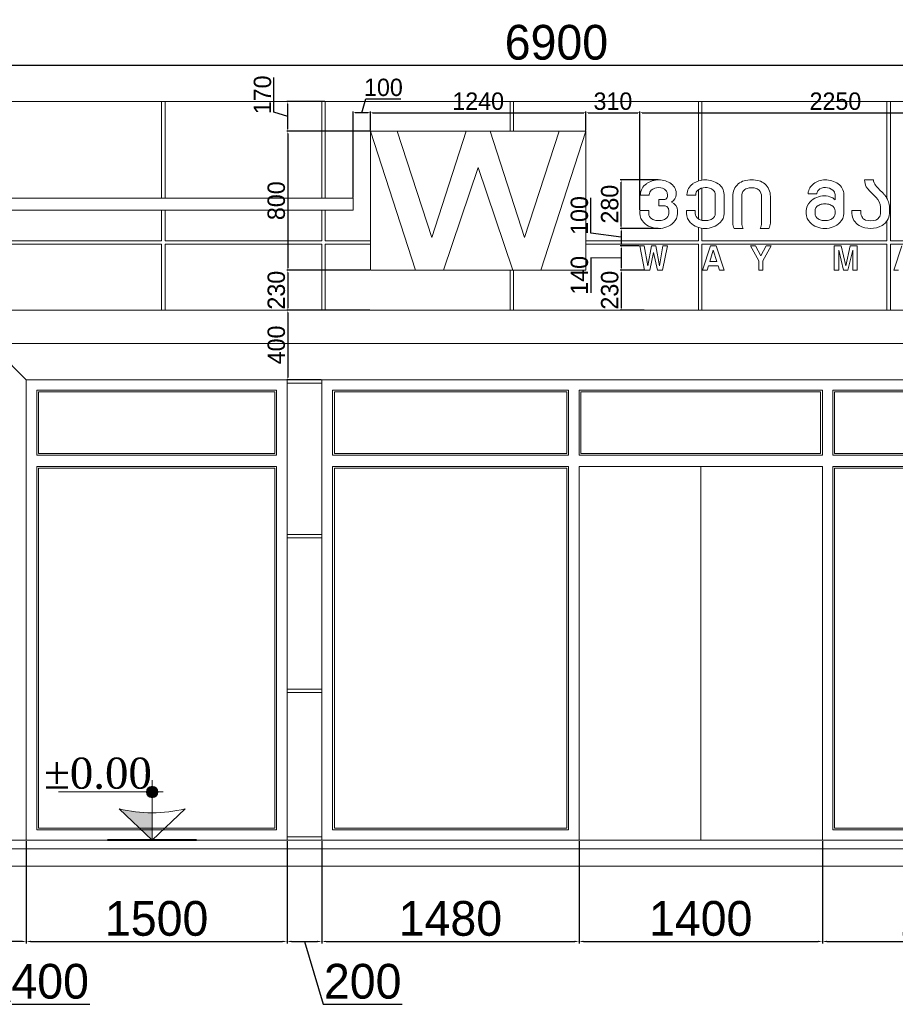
# Model space of a CAD drawing. Header units: feet. Extents: x 1702076 to 1880744, y 4858210 to 4922488.
# Tile 12 of 27: x 1833522 to 1838560, y 4870736 to 4876402. Entities that reach past the tile are written whole.
import ezdxf

# ---------------------------------------------------------------- set-up
doc = ezdxf.new("R2010")
doc.units = ezdxf.units.FT
doc.header["$MEASUREMENT"] = 0
doc.header["$PDMODE"] = 98
doc.header["$PDSIZE"] = 0.3
doc.dimstyles.new('ISO-25', dxfattribs={"dimscale": 15, "dimtxt": 20, "dimasz": 2.5, "dimexe": 1.25, "dimexo": 0.625, "dimgap": 3, "dimtad": 1, "dimdec": 0, "dimtxsty": 'Standard', "dimcen": 2.5, "dimadec": 0, "dimazin": 0, "dimtfac": 1, "dimtdec": 0, "dimtmove": 0, "dimatfit": 3, "dimfxl": 1.25, "dimarcsym": 0})

# ---------------------------------------------------------------- blocks, each defined once
blk = doc.blocks.new('*D5379')
at = {"color": 0, "lineweight": -2, "transparency": 16777216}
for p, q in [((1833560.3, 4871674), (1833560.3, 4871085.1)), ((1835060.3, 4871674), (1835060.3, 4871085.1)), ((1833585.3, 4871097.6), (1835035.3, 4871097.6))]:
    blk.add_line(p, q, dxfattribs=at)
at = {"color": 0, "lineweight": 5, "transparency": 16777216}
for points in [[(1833585.3, 4871101.8), (1833585.3, 4871093.5), (1833560.3, 4871097.6)], [(1835035.3, 4871101.8), (1835035.3, 4871093.5), (1835060.3, 4871097.6)]]:
    blk.add_solid(points, dxfattribs=at)
at = {"layer": 'Defpoints', "color": 0, "lineweight": 5, "transparency": 16777216}
for p in [(1833560.3, 4871680.3), (1835060.3, 4871680.3), (1835060.3, 4871097.6)]:
    blk.add_point(p, dxfattribs=at)
at = {"color": 0, "lineweight": 5, "transparency": 16777216, "insert": (1834310.3, 4871229), "char_height": 200, "attachment_point": 5}
blk.add_mtext('1500', dxfattribs=at)
blk = doc.blocks.new('*D5380')
at = {"color": 0, "lineweight": -2, "transparency": 16777216}
for p, q in [((1835060.3, 4871674), (1835060.3, 4871085.1)), ((1835260.3, 4871674), (1835260.3, 4871085.1)), ((1835085.3, 4871097.6), (1835235.3, 4871097.6)), ((1835160.3, 4871097.6), (1835268.8, 4870736)), ((1835268.8, 4870736), (1835722.7, 4870736))]:
    blk.add_line(p, q, dxfattribs=at)
at = {"color": 0, "lineweight": 5, "transparency": 16777216}
for points in [[(1835085.3, 4871101.8), (1835085.3, 4871093.5), (1835060.3, 4871097.6)], [(1835235.3, 4871101.8), (1835235.3, 4871093.5), (1835260.3, 4871097.6)]]:
    blk.add_solid(points, dxfattribs=at)
at = {"layer": 'Defpoints', "color": 0, "lineweight": 5, "transparency": 16777216}
for p in [(1835060.3, 4871680.3), (1835260.3, 4871680.3), (1835260.3, 4871097.6)]:
    blk.add_point(p, dxfattribs=at)
at = {"color": 0, "lineweight": 5, "transparency": 16777216, "insert": (1835495.7, 4870867.3), "char_height": 200, "attachment_point": 5}
blk.add_mtext('200', dxfattribs=at)
blk = doc.blocks.new('*D5381')
at = {"color": 0, "lineweight": -2, "transparency": 16777216}
for p, q in [((1835260.3, 4871674), (1835260.3, 4871085.1)), ((1836740.3, 4871674), (1836740.3, 4871085.1)), ((1835285.3, 4871097.6), (1836715.3, 4871097.6))]:
    blk.add_line(p, q, dxfattribs=at)
at = {"color": 0, "lineweight": 5, "transparency": 16777216}
for points in [[(1835285.3, 4871101.8), (1835285.3, 4871093.5), (1835260.3, 4871097.6)], [(1836715.3, 4871101.8), (1836715.3, 4871093.5), (1836740.3, 4871097.6)]]:
    blk.add_solid(points, dxfattribs=at)
at = {"layer": 'Defpoints', "color": 0, "lineweight": 5, "transparency": 16777216}
for p in [(1835260.3, 4871680.3), (1836740.3, 4871680.3), (1836740.3, 4871097.6)]:
    blk.add_point(p, dxfattribs=at)
at = {"color": 0, "lineweight": 5, "transparency": 16777216, "insert": (1836000.3, 4871229), "char_height": 200, "attachment_point": 5}
blk.add_mtext('1480', dxfattribs=at)
blk = doc.blocks.new('*D5382')
at = {"color": 0, "lineweight": -2, "transparency": 16777216}
for p, q in [((1836740.3, 4871674), (1836740.3, 4871085.1)), ((1838140.3, 4871674), (1838140.3, 4871085.1)), ((1836765.3, 4871097.6), (1838115.3, 4871097.6))]:
    blk.add_line(p, q, dxfattribs=at)
at = {"color": 0, "lineweight": 5, "transparency": 16777216}
for points in [[(1836765.3, 4871101.8), (1836765.3, 4871093.5), (1836740.3, 4871097.6)], [(1838115.3, 4871101.8), (1838115.3, 4871093.5), (1838140.3, 4871097.6)]]:
    blk.add_solid(points, dxfattribs=at)
at = {"layer": 'Defpoints', "color": 0, "lineweight": 5, "transparency": 16777216}
for p in [(1836740.3, 4871680.3), (1838140.3, 4871680.3), (1838140.3, 4871097.6)]:
    blk.add_point(p, dxfattribs=at)
at = {"color": 0, "lineweight": 5, "transparency": 16777216, "insert": (1837440.3, 4871229), "char_height": 200, "attachment_point": 5}
blk.add_mtext('1400', dxfattribs=at)
blk = doc.blocks.new('*D5383')
at = {"color": 0, "lineweight": -2, "transparency": 16777216}
for p, q in [((1838140.3, 4871674), (1838140.3, 4871085.1)), ((1839620.3, 4871674), (1839620.3, 4871085.1)), ((1838165.3, 4871097.6), (1839595.3, 4871097.6))]:
    blk.add_line(p, q, dxfattribs=at)
at = {"color": 0, "lineweight": 5, "transparency": 16777216}
for points in [[(1838165.3, 4871101.8), (1838165.3, 4871093.5), (1838140.3, 4871097.6)], [(1839595.3, 4871101.8), (1839595.3, 4871093.5), (1839620.3, 4871097.6)]]:
    blk.add_solid(points, dxfattribs=at)
at = {"layer": 'Defpoints', "color": 0, "lineweight": 5, "transparency": 16777216}
for p in [(1838140.3, 4871680.3), (1839620.3, 4871680.3), (1839620.3, 4871097.6)]:
    blk.add_point(p, dxfattribs=at)
at = {"color": 0, "lineweight": 5, "transparency": 16777216, "insert": (1838880.3, 4871229), "char_height": 200, "attachment_point": 5}
blk.add_mtext('1480', dxfattribs=at)
blk = doc.blocks.new('*D5388')
at = {"color": 0, "lineweight": -2, "transparency": 16777216}
for p, q in [((1833160.3, 4875936.5), (1833160.3, 4876151.7)), ((1840035.3, 4876139.2), (1833185.3, 4876139.2)), ((1840060.3, 4875936.5), (1840060.3, 4876151.7))]:
    blk.add_line(p, q, dxfattribs=at)
at = {"color": 0, "lineweight": 5, "transparency": 16777216}
for points in [[(1833185.3, 4876143.3), (1833185.3, 4876135), (1833160.3, 4876139.2)], [(1840035.3, 4876143.3), (1840035.3, 4876135), (1840060.3, 4876139.2)]]:
    blk.add_solid(points, dxfattribs=at)
at = {"layer": 'Defpoints', "color": 0, "lineweight": 5, "transparency": 16777216}
for p in [(1833160.3, 4876139.2), (1833160.3, 4875930.3), (1840060.3, 4875930.3)]:
    blk.add_point(p, dxfattribs=at)
at = {"color": 0, "lineweight": 5, "transparency": 16777216, "insert": (1836610.3, 4876270.7), "char_height": 200, "attachment_point": 5}
blk.add_mtext('6900', dxfattribs=at)
blk = doc.blocks.new('*D5483')
at = {"color": 0, "lineweight": -2, "transparency": 16777216}
for p, q in [((1833160.3, 4871674), (1833160.3, 4871085.1)), ((1833560.3, 4871674), (1833560.3, 4871085.1)), ((1833535.3, 4871097.6), (1833185.3, 4871097.6)), ((1833360.3, 4871097.6), (1833468.8, 4870736)), ((1833468.8, 4870736), (1833926.6, 4870736))]:
    blk.add_line(p, q, dxfattribs=at)
at = {"color": 0, "lineweight": 5, "transparency": 16777216}
for points in [[(1833185.3, 4871101.8), (1833185.3, 4871093.5), (1833160.3, 4871097.6)], [(1833535.3, 4871101.8), (1833535.3, 4871093.5), (1833560.3, 4871097.6)]]:
    blk.add_solid(points, dxfattribs=at)
at = {"layer": 'Defpoints', "color": 0, "lineweight": 5, "transparency": 16777216}
for p in [(1833160.3, 4871680.3), (1833560.3, 4871680.3), (1833160.3, 4871097.6)]:
    blk.add_point(p, dxfattribs=at)
at = {"color": 0, "lineweight": 5, "transparency": 16777216, "insert": (1833697.7, 4870867.3), "char_height": 200, "attachment_point": 5}
blk.add_mtext('400', dxfattribs=at)
blk = doc.blocks.new('A$C152757c1')
at = {"color": 0, "linetype": 'Continuous', "lineweight": 0, "extrusion": (0, 1, 0)}
for p, q in [((21306.3, 3322.3), (22260.1, 3322.3)), ((22260.1, 3322.3), (22280.1, 3322.3)), ((22260.1, 2767.3), (22260.1, 3322.3)), ((22280.1, 3322.3), (22280.1, 2767.3)), ((22280.1, 3322.3), (23181.3, 3322.3)), ((23181.3, 3322.3), (23201.3, 3322.3)), ((23181.3, 2767.3), (23181.3, 3322.3)), ((23201.3, 3322.3), (23201.3, 2767.3)), ((23201.3, 3322.3), (24265.1, 3322.3)), ((24265.1, 3322.3), (24285.1, 3322.3)), ((24265.1, 3152.3), (24265.1, 3322.3)), ((24285.1, 3322.3), (24285.1, 3152.3)), ((24285.1, 3322.3), (25348.8, 3322.3)), ((25348.8, 3322.3), (25368.8, 3322.3)), ((25348.8, 2866.2), (25348.8, 3322.3)), ((25368.8, 3322.3), (25368.8, 2870.9)), ((25368.8, 3322.3), (26432.6, 3322.3)), ((26432.6, 3322.3), (26452.6, 3322.3)), ((26432.6, 2767.2), (26432.6, 3322.3)), ((26452.6, 3322.3), (27521.3, 3322.3)), ((26452.6, 3322.3), (26452.6, 2522.3)), ((23461.3, 3152.3), (23721.3, 2352.3)), ((23615.3, 3152.3), (23461.3, 3152.3)), ((23721.3, 2352.3), (23461.3, 3152.3)), ((23461.3, 3152.3), (23461.3, 2352.3)), ((23814.3, 2540.3), (23615.3, 3152.3)), ((24012.8, 3152.3), (23615.3, 3152.3)), ((23615.3, 3152.3), (23814.3, 2540.3)), ((24012.8, 3152.3), (23814.3, 2540.3)), ((23814.3, 2540.3), (24012.8, 3152.3)), ((24149.8, 3152.3), (24012.8, 3152.3)), ((24348.3, 2540.3), (24149.8, 3152.3)), ((24547.3, 3152.3), (24149.8, 3152.3)), ((24149.8, 3152.3), (24348.3, 2540.3)), ((24547.3, 3152.3), (24348.3, 2540.3)), ((24348.3, 2540.3), (24547.3, 3152.3)), ((24441.3, 2352.3), (24701.3, 3152.3)), ((24701.3, 3152.3), (24441.3, 2352.3)), ((24701.3, 3152.3), (24547.3, 3152.3)), ((24701.3, 2352.3), (24701.3, 3152.3)), ((23881.3, 2352.3), (24081.3, 2944.3)), ((24081.3, 2944.3), (23881.3, 2352.3)), ((24081.3, 2944.3), (24281.3, 2352.3)), ((24281.3, 2352.3), (24081.3, 2944.3)), ((26355.4, 2872.3), (26304.6, 2872.3)), ((25014.5, 2787.1), (25014.5, 2783.6)), ((25014.5, 2783.6), (25065.6, 2783.6)), ((25065.6, 2783.6), (25065.6, 2787.1)), ((25169.6, 2787.1), (25169.6, 2776.6)), ((25282.1, 2787.1), (25282.1, 2783.6)), ((25282.1, 2783.6), (25333.2, 2783.6)), ((25333.2, 2783.6), (25333.2, 2787.1)), ((25348.8, 2647.6), (25348.8, 2815.7)), ((25368.8, 2825.6), (25368.8, 2639.4)), ((25445.1, 2787.1), (25445.1, 2679.1)), ((25496.3, 2679.1), (25496.3, 2788.3)), ((25546, 2777.4), (25546, 2623.9)), ((25597.1, 2623), (25597.1, 2777.4)), ((25711.2, 2777.4), (25711.2, 2623)), ((25762.3, 2623.9), (25762.3, 2777.4)), ((25979.2, 2795.1), (25979.2, 2791.5)), ((25979.2, 2791.5), (26030.4, 2791.5)), ((26030.4, 2791.5), (26030.4, 2795.1)), ((26134.3, 2787.1), (26134.3, 2756.9)), ((26185.4, 2679.1), (26185.4, 2788.3)), ((21011.3, 2767.3), (23361.3, 2767.3)), ((23361.3, 2697.3), (23361.3, 2767.3)), ((25121.2, 2759.4), (25121.2, 2722)), ((25154.5, 2759.4), (25121.2, 2759.4)), ((25121.2, 2722), (25151.7, 2722)), ((26447.4, 2678.5), (26447.4, 2721.2)), ((21011.3, 2697.3), (23361.3, 2697.3)), ((22260.1, 2522.3), (22260.1, 2697.3)), ((22280.1, 2697.3), (22280.1, 2522.3)), ((23181.3, 2522.3), (23181.3, 2697.3)), ((23201.3, 2697.3), (23201.3, 2522.3)), ((25011.3, 2696.6), (25011.3, 2679.1)), ((25062.4, 2696.6), (25011.3, 2696.6)), ((25062.4, 2679.1), (25062.4, 2696.6)), ((25177.5, 2698), (25177.5, 2679.1)), ((25228.6, 2679.1), (25228.6, 2696.4)), ((25279, 2696.6), (25279, 2679.1)), ((25330.1, 2696.6), (25279, 2696.6)), ((25330.1, 2679.1), (25330.1, 2696.6)), ((25968.1, 2693.1), (25968.1, 2679.1)), ((26019.3, 2679.1), (26019.3, 2693.1)), ((26134.3, 2693.1), (26134.3, 2679.1)), ((26282, 2696.2), (26231.2, 2696.2)), ((26231.2, 2696.2), (26231.2, 2678.5)), ((26282, 2685.2), (26282, 2696.2)), ((26396.6, 2716.1), (26396.6, 2685.2)), ((26432.6, 2522.3), (26432.6, 2634.6)), ((25348.8, 2522.3), (25348.8, 2598)), ((25368.8, 2593.6), (25368.8, 2522.3)), ((25553.9, 2592.3), (25605, 2592.3)), ((25703.2, 2592.3), (25754.4, 2592.3)), ((21306.3, 2522.3), (22260.1, 2522.3)), ((21306.3, 2502.3), (22260.1, 2502.3)), ((22260.1, 2122.3), (22260.1, 2502.3)), ((22280.1, 2522.3), (23181.3, 2522.3)), ((22280.1, 2502.3), (23181.3, 2502.3)), ((22280.1, 2502.3), (22280.1, 2122.3)), ((23181.3, 2122.3), (23181.3, 2502.3)), ((23201.3, 2522.3), (23461.3, 2522.3)), ((23201.3, 2502.3), (23201.3, 2122.3)), ((23201.3, 2502.3), (23461.3, 2502.3)), ((24701.3, 2522.3), (25348.8, 2522.3)), ((24701.3, 2502.3), (25348.8, 2502.3)), ((25348.8, 2122.3), (25348.8, 2502.3)), ((25368.8, 2522.3), (26432.6, 2522.3)), ((25368.8, 2502.3), (25368.8, 2122.3)), ((25368.8, 2502.3), (26432.6, 2502.3)), ((26432.6, 2122.3), (26432.6, 2502.3)), ((26452.6, 2522.3), (27521.3, 2522.3)), ((26452.6, 2502.3), (26452.6, 2122.3)), ((26452.6, 2502.3), (27521.3, 2502.3)), ((25036.9, 2492.3), (25011.3, 2492.3)), ((25011.3, 2492.3), (25038.7, 2352.3)), ((25056.3, 2378.4), (25036.9, 2492.3)), ((25078.5, 2492.3), (25056.3, 2378.4)), ((25069, 2352.3), (25090.4, 2454.8)), ((25102.4, 2492.3), (25078.5, 2492.3)), ((25090.4, 2454.8), (25111.9, 2352.3)), ((25124.6, 2378.4), (25102.4, 2492.3)), ((25143.9, 2492.3), (25124.6, 2378.4)), ((25142.2, 2352.3), (25169.6, 2492.3)), ((25169.6, 2492.3), (25143.9, 2492.3)), ((25417.8, 2492.3), (25371.1, 2352.3)), ((25434, 2468.5), (25413.9, 2402.2)), ((25450.3, 2492.3), (25417.8, 2492.3)), ((25454.2, 2402.2), (25434, 2468.5)), ((25496.9, 2352.3), (25450.3, 2492.3)), ((25648.6, 2492.3), (25696.4, 2407.2)), ((25677.5, 2492.3), (25648.6, 2492.3)), ((25707.8, 2435.1), (25677.5, 2492.3)), ((25738.1, 2492.3), (25707.8, 2435.1)), ((25719.2, 2407.2), (25766.9, 2492.3)), ((25766.9, 2492.3), (25738.1, 2492.3)), ((26129.2, 2492.3), (26129.2, 2352.3)), ((26169.2, 2492.3), (26129.2, 2492.3)), ((26155.2, 2468.5), (26182.9, 2352.3)), ((26155.2, 2352.3), (26155.2, 2468.5)), ((26195.5, 2378.4), (26169.2, 2492.3)), ((26221.7, 2492.3), (26195.5, 2378.4)), ((26208.1, 2352.3), (26235.8, 2468.5)), ((26261.8, 2492.3), (26221.7, 2492.3)), ((26235.8, 2468.5), (26235.8, 2352.3)), ((26261.8, 2352.3), (26261.8, 2492.3)), ((26519.3, 2492.3), (26472.6, 2352.3)), ((25413.9, 2402.2), (25454.2, 2402.2)), ((25696.4, 2407.2), (25696.4, 2352.3)), ((25719.2, 2352.3), (25719.2, 2407.2)), ((23461.3, 2352.3), (23721.3, 2352.3)), ((23721.3, 2352.3), (23881.3, 2352.3)), ((23881.3, 2352.3), (24281.3, 2352.3)), ((24265.1, 2122.3), (24265.1, 2352.3)), ((24281.3, 2352.3), (24441.3, 2352.3)), ((24285.1, 2352.3), (24285.1, 2122.3)), ((24441.3, 2352.3), (24701.3, 2352.3)), ((25038.7, 2352.3), (25069, 2352.3)), ((25111.9, 2352.3), (25142.2, 2352.3)), ((25371.1, 2352.3), (25398.7, 2352.3)), ((25398.7, 2352.3), (25406.6, 2378.4)), ((25406.6, 2378.4), (25461.4, 2378.4)), ((25461.4, 2378.4), (25469.4, 2352.3)), ((25469.4, 2352.3), (25496.9, 2352.3)), ((25696.4, 2352.3), (25719.2, 2352.3)), ((26129.2, 2352.3), (26155.2, 2352.3)), ((26182.9, 2352.3), (26208.1, 2352.3)), ((26235.8, 2352.3), (26261.8, 2352.3)), ((26472.6, 2352.3), (26500.2, 2352.3)), ((21081.3, 2122.3), (27941.3, 2122.3)), ((21273.5, 1930.2), (27749.2, 1930.2)), ((21481.3, 1722.3), (21273.5, 1930.2)), ((21481.3, -927.7), (21481.3, 1722.3)), ((21481.3, 1722.3), (27541.3, 1722.3)), ((22981.3, 1722.3), (22981.3, 1702.3)), ((22981.3, 1722.3), (22981.3, 1702.3)), ((22981.3, 1702.3), (22981.3, 832.3)), ((23181.3, 1702.3), (22981.3, 1702.3)), ((23181.3, 1702.3), (23181.3, 1722.3)), ((23181.3, 832.3), (23181.3, 1702.3)), ((22921.3, 1662.3), (21541.3, 1662.3)), ((21541.3, 1287.3), (21541.3, 1662.3)), ((21551.3, 1652.3), (22911.3, 1652.3)), ((21551.3, 1652.3), (21551.3, 1297.3)), ((22911.3, 1652.3), (22911.3, 1297.3)), ((22921.3, 1287.3), (22921.3, 1662.3)), ((23243.8, 1662.3), (24601.3, 1662.3)), ((23243.8, 1287.3), (23243.8, 1662.3)), ((24591.3, 1652.3), (23253.8, 1652.3)), ((23253.8, 1652.3), (23253.8, 1297.3)), ((24591.3, 1297.3), (24591.3, 1652.3)), ((24601.3, 1662.3), (24601.3, 1287.3)), ((24661.3, 1287.3), (24661.3, 1662.3)), ((24661.3, 1662.3), (26061.3, 1662.3)), ((24671.3, 1652.3), (24671.3, 1297.3)), ((26051.3, 1652.3), (24671.3, 1652.3)), ((26051.3, 1297.3), (26051.3, 1652.3)), ((26061.3, 1662.3), (26061.3, 1287.3)), ((26121.3, 1662.3), (27478.8, 1662.3)), ((26121.3, 1287.3), (26121.3, 1662.3)), ((27468.8, 1652.3), (26131.3, 1652.3)), ((26131.3, 1652.3), (26131.3, 1297.3)), ((21541.3, 1287.3), (22921.3, 1287.3)), ((22911.3, 1297.3), (21551.3, 1297.3)), ((24601.3, 1287.3), (23243.8, 1287.3)), ((23253.8, 1297.3), (24591.3, 1297.3)), ((26061.3, 1287.3), (24661.3, 1287.3)), ((24671.3, 1297.3), (26051.3, 1297.3)), ((27478.8, 1287.3), (26121.3, 1287.3)), ((26131.3, 1297.3), (27468.8, 1297.3)), ((22921.3, 1222.3), (21541.3, 1222.3)), ((21541.3, -867.7), (21541.3, 1222.3)), ((21551.3, 1212.3), (22911.3, 1212.3)), ((21551.3, 1212.3), (21551.3, -857.7)), ((22911.3, 1212.3), (22911.3, -857.7)), ((22921.3, -867.7), (22921.3, 1222.3)), ((23243.8, -867.7), (23243.8, 1222.3)), ((23243.8, 1222.3), (24601.3, 1222.3)), ((23253.8, 1212.3), (23253.8, -857.7)), ((24591.3, 1212.3), (23253.8, 1212.3)), ((24591.3, -857.7), (24591.3, 1212.3)), ((24601.3, 1222.3), (24601.3, -867.7)), ((24661.3, -927.7), (24661.3, 1222.3)), ((24661.3, 1222.3), (26061.3, 1222.3)), ((25361.3, -927.7), (25361.3, 1222.3)), ((26061.3, 1222.3), (26061.3, -927.7)), ((26121.3, -867.7), (26121.3, 1222.3)), ((26121.3, 1222.3), (27478.8, 1222.3)), ((26131.3, 1212.3), (26131.3, -857.7)), ((27468.8, 1212.3), (26131.3, 1212.3)), ((22981.3, 832.3), (22981.3, 812.3)), ((22981.3, 832.3), (23181.3, 832.3)), ((22981.3, 832.3), (22981.3, 812.3)), ((22981.3, 812.3), (22981.3, -57.7)), ((23181.3, 812.3), (22981.3, 812.3)), ((23181.3, 812.3), (23181.3, 832.3)), ((23181.3, -57.7), (23181.3, 812.3)), ((22981.3, -57.7), (22981.3, -77.7)), ((22981.3, -57.7), (23181.3, -57.7)), ((22981.3, -57.7), (22981.3, -77.7)), ((22981.3, -77.7), (22981.3, -907.7)), ((23181.3, -77.7), (22981.3, -77.7)), ((23181.3, -77.7), (23181.3, -57.7)), ((23181.3, -907.7), (23181.3, -77.7)), ((22921.3, -867.7), (21541.3, -867.7)), ((22911.3, -857.7), (21551.3, -857.7)), ((24601.3, -867.7), (23243.8, -867.7)), ((23253.8, -857.7), (24591.3, -857.7)), ((27478.8, -867.7), (26121.3, -867.7)), ((26131.3, -857.7), (27468.8, -857.7)), ((20531.3, -927.7), (35902.2, -927.7)), ((22981.3, -907.7), (22981.3, -927.7)), ((22981.3, -907.7), (23181.3, -907.7)), ((22981.3, -907.7), (22981.3, -927.7)), ((23181.3, -927.7), (23181.3, -907.7)), ((20481.3, -977.7), (35952.2, -977.7)), ((20481.3, -1077.7), (35952.2, -1077.7))]:
    blk.add_line(p, q, dxfattribs=at)
at = {"color": 0, "linetype": 'Continuous', "lineweight": 0}
for centre, radius, start, end in [((25091.8, 2786.1), 77.3, 123.8089, 179.2586), ((25120.1, 2745.7), 126.7, 90.2522, 124.2627), ((25122.9, 2757.2), 115.2, 52.839, 91.6754), ((25149.6, 2792.1), 71.2, 357.2908, 53.0387), ((25359.4, 2786.1), 77.3, 123.8089, 179.2586), ((25387.7, 2745.7), 126.7, 90.2522, 124.2627), ((25387.7, 2737.7), 134.6, 56.7949, 90.2522), ((25419.3, 2785.9), 77, 1.752, 56.7949), ((25639.6, 2778.6), 93.6, 131.4001, 180.7368), ((25636.7, 2780), 90.7, 106.5035, 130.5704), ((25653.8, 2700), 172.3, 89.8815, 104.4166), ((25654.5, 2700), 172.3, 75.5834, 90.1185), ((25671.6, 2780), 90.7, 49.4296, 73.4965), ((25668.7, 2778.6), 93.6, 359.2632, 48.5999), ((26060.1, 2785.4), 81.4, 127.7801, 173.152), ((26075, 2768.1), 104.2, 89.2956, 128.4558), ((26077.3, 2738), 134.3, 55.8866, 90.4294), ((26106.2, 2785), 79.3, 2.3834, 54.144), ((26383.6, 2870.1), 79, 178.4099, 208.71), ((25169.2, 2789.9), 51.6, 298.4937, 358.6635), ((26072.3, 2669.9), 110.1, 66.9349, 113.0651), ((26381.8, 2869.4), 77.1, 208.9002, 223.5013), ((27990.2, 4395.8), 2294.5, 223.5013, 225.1121), ((26331.3, 2709.2), 116.7, 39.442, 44.3929), ((26331.3, 2709.2), 116.7, 5.9324, 39.442), ((25173.8, 2693.5), 54.9, 3.0184, 68.6406), ((26048.5, 2689.8), 80.5, 136.0395, 177.614), ((26067.7, 2671.3), 107.1, 111.1082, 136.0395), ((26095.5, 2725.3), 50, 39.1359, 66.5787), ((25091.7, 2682.5), 80.5, 182.386, 223.9605), ((25152.6, 2680.9), 76, 314.4244, 358.6642), ((25359.4, 2682.5), 80.5, 182.386, 223.9605), ((25420.3, 2680.9), 76, 314.4244, 358.6642), ((26048.5, 2682.5), 80.5, 182.386, 223.9605), ((26109.4, 2680.9), 76, 314.4244, 358.6642), ((26313.5, 2681.3), 82.3, 181.9339, 240.8055), ((26364, 2682.3), 83.5, 299.1945, 357.403), ((25110.9, 2701), 107.1, 223.9605, 248.8918), ((25124, 2710.1), 116.9, 291.1082, 314.4244), ((25378.5, 2701), 107.1, 223.9605, 248.8918), ((25391.7, 2710.1), 116.9, 291.1082, 314.4244), ((25621.4, 2626.1), 75.4, 181.6323, 206.5631), ((25686.9, 2626.1), 75.4, 333.4369, 358.3677), ((26067.7, 2701), 107.1, 223.9605, 248.8918), ((26080.8, 2710.1), 116.9, 291.1082, 314.4244), ((26339, 2727), 134.7, 240.8055, 299.1945), ((25119.2, 2722.5), 130.2, 248.8918, 291.1082), ((25386.9, 2722.5), 130.2, 248.8918, 291.1082), ((26076, 2722.5), 130.2, 248.8918, 291.1082)]:
    blk.add_arc(centre, radius, start, end, dxfattribs=at)
at = {"color": 0, "linetype": 'Continuous', "lineweight": 0, "extrusion": (0, 0, -1)}
for centre, radius, start, end in [((-26403.7, 2873.2), 48.2, 318.3959, 359.0027), ((-27515.5, 3868.5), 1540.5, 315.6071, 318.1715), ((-25099.2, 2787.1), 33.6, 0, 48.5777), ((-25118.5, 2765.2), 62.8, 48.5777, 90.8794), ((-25121.9, 2771.4), 56.6, 87.5923, 134.4333), ((-25152.7, 2776.2), 16.9, 178.681, 263.8253), ((-25132.8, 2788.8), 36.9, 141.2262, 182.6442), ((-25366.9, 2787.1), 33.6, 0, 48.5777), ((-25386.2, 2765.2), 62.8, 48.5777, 90.8794), ((-25389.5, 2757.3), 70.8, 88.074, 128.2173), ((-25409.4, 2786.3), 35.8, 131.9819, 178.7567), ((-25645.7, 2778.8), 48.6, 358.3168, 43.6773), ((-25644.3, 2778.2), 48, 45.4377, 78.2024), ((-25653.3, 2726.3), 100.7, 79.19, 90.4648), ((-25655, 2726.3), 100.7, 89.5352, 100.81), ((-25664, 2778.2), 48, 101.7976, 134.5623), ((-25662.6, 2778.8), 48.6, 136.3227, 181.6832), ((-26063.7, 2790.9), 33.6, 7.1748, 41.0625), ((-26074.6, 2778.4), 50.1, 43.6695, 94.6971), ((-26078.8, 2760.7), 67.6, 89.977, 129.3761), ((-26102, 2787.3), 32.3, 127.3788, 180.4168), ((-25153.3, 2697.9), 24.2, 86.1758, 179.8654), ((-26056.2, 2692.4), 36.9, 1.0711, 59.3577), ((-26066.2, 2684.1), 49.4, 54.2411, 82.5529), ((-26075.6, 2643.4), 91.1, 80.006, 99.994), ((-26084.9, 2675.3), 58.1, 96.4309, 122.7861), ((-26100.7, 2694.4), 33.6, 117.7856, 182.2697), ((-26308.4, 2707.4), 88.7, 134.8879, 174.3791), ((-25099.4, 2679.8), 36.9, 300.6423, 358.9289), ((-25143.9, 2677.8), 33.6, 177.7303, 242.2144), ((-25367, 2679.8), 36.9, 300.6423, 358.9289), ((-25411.5, 2677.8), 33.6, 177.7303, 242.2144), ((-26056.2, 2679.8), 36.9, 300.6423, 358.9289), ((-26100.7, 2677.8), 33.6, 177.7303, 242.2144), ((-26343, 2688.2), 61, 327.2514, 357.2194), ((-26344.3, 2685.2), 52.3, 180, 215.1051), ((-25109.4, 2688.1), 49.4, 277.4471, 305.7589), ((-25118.8, 2728.9), 91.1, 260.006, 279.994), ((-25128.1, 2696.9), 58.1, 237.2139, 263.5691), ((-25377, 2688.1), 49.4, 277.4471, 305.7589), ((-25386.5, 2728.9), 91.1, 260.006, 279.994), ((-25395.7, 2696.9), 58.1, 237.2139, 263.5691), ((-25660.4, 2623), 63.3, 330.9965, 0.0133), ((-25647.9, 2623), 63.3, 179.9867, 209.0035), ((-26066.2, 2688.1), 49.4, 277.4471, 305.7589), ((-26075.6, 2728.9), 91.1, 260.006, 279.994), ((-26084.9, 2696.9), 58.1, 237.2139, 263.5691), ((-26320.2, 2673.5), 34, 288.0505, 327.2514), ((-26339, 2731), 94.5, 251.9495, 288.0505), ((-26356.8, 2676.5), 37.1, 215.1051, 251.9495)]:
    blk.add_arc(centre, radius, start, end, dxfattribs=at)
blk = doc.blocks.new('*D5736')
at = {"color": 0, "lineweight": -2, "transparency": 16777216}
for p, q in [((1835540.3, 4875763.4), (1835540.3, 4875873)), ((1836780.3, 4875763.4), (1836780.3, 4875873)), ((1835552.8, 4875866.7), (1836767.8, 4875866.7))]:
    blk.add_line(p, q, dxfattribs=at)
at = {"color": 0, "lineweight": 5, "transparency": 16777216}
for points in [[(1835552.8, 4875868.8), (1835552.8, 4875864.7), (1835540.3, 4875866.7)], [(1836767.8, 4875868.8), (1836767.8, 4875864.7), (1836780.3, 4875866.7)]]:
    blk.add_solid(points, dxfattribs=at)
at = {"layer": 'Defpoints', "color": 0, "lineweight": 5, "transparency": 16777216}
for p in [(1836780.3, 4875866.7), (1835540.3, 4875760.3), (1836780.3, 4875760.3)]:
    blk.add_point(p, dxfattribs=at)
at = {"color": 0, "lineweight": 5, "transparency": 16777216, "insert": (1836160.3, 4875932.4), "char_height": 100, "attachment_point": 5}
blk.add_mtext('1240', dxfattribs=at)
blk = doc.blocks.new('*D5737')
at = {"color": 0, "lineweight": -2, "transparency": 16777216}
for p, q in [((1835537.2, 4875760.3), (1835058.5, 4875760.3)), ((1835064.8, 4875747.8), (1835064.8, 4874972.8)), ((1835537.2, 4874960.3), (1835058.5, 4874960.3))]:
    blk.add_line(p, q, dxfattribs=at)
at = {"color": 0, "lineweight": 5, "transparency": 16777216}
for points in [[(1835062.7, 4875747.8), (1835066.9, 4875747.8), (1835064.8, 4875760.3)], [(1835062.7, 4874972.8), (1835066.9, 4874972.8), (1835064.8, 4874960.3)]]:
    blk.add_solid(points, dxfattribs=at)
at = {"layer": 'Defpoints', "color": 0, "lineweight": 5, "transparency": 16777216}
for p in [(1835540.3, 4875760.3), (1835064.8, 4874960.3), (1835540.3, 4874960.3)]:
    blk.add_point(p, dxfattribs=at)
at = {"color": 0, "lineweight": 5, "transparency": 16777216, "insert": (1834999.1, 4875360.3), "char_height": 100, "attachment_point": 5, "rotation": 90}
blk.add_mtext('800', dxfattribs=at)
blk = doc.blocks.new('*D5735')
at = {"color": 0, "lineweight": -2, "transparency": 16777216}
for p, q in [((1834985.3, 4875869.1), (1834985.3, 4876069.6)), ((1835277.2, 4875930.3), (1835058.5, 4875930.3)), ((1835064.8, 4875772.8), (1835064.8, 4875917.8)), ((1835064.8, 4875845.3), (1834985.3, 4875869.1)), ((1835537.2, 4875760.3), (1835058.5, 4875760.3))]:
    blk.add_line(p, q, dxfattribs=at)
at = {"color": 0, "lineweight": 5, "transparency": 16777216}
for points in [[(1835062.7, 4875917.8), (1835066.9, 4875917.8), (1835064.8, 4875930.3)], [(1835062.7, 4875772.8), (1835066.9, 4875772.8), (1835064.8, 4875760.3)]]:
    blk.add_solid(points, dxfattribs=at)
at = {"layer": 'Defpoints', "color": 0, "lineweight": 5, "transparency": 16777216}
for p in [(1835064.8, 4875930.3), (1835280.3, 4875930.3), (1835540.3, 4875760.3)]:
    blk.add_point(p, dxfattribs=at)
at = {"color": 0, "lineweight": 5, "transparency": 16777216, "insert": (1834919.5, 4875969.3), "char_height": 100, "attachment_point": 5, "rotation": 90}
blk.add_mtext('170', dxfattribs=at)
blk = doc.blocks.new('*D5738')
at = {"color": 0, "lineweight": -2, "transparency": 16777216}
for p, q in [((1835537.2, 4874960.3), (1835058.5, 4874960.3)), ((1835064.8, 4874947.8), (1835064.8, 4874742.8)), ((1835537.2, 4874730.3), (1835058.5, 4874730.3))]:
    blk.add_line(p, q, dxfattribs=at)
at = {"color": 0, "lineweight": 5, "transparency": 16777216}
for points in [[(1835062.7, 4874947.8), (1835066.9, 4874947.8), (1835064.8, 4874960.3)], [(1835062.7, 4874742.8), (1835066.9, 4874742.8), (1835064.8, 4874730.3)]]:
    blk.add_solid(points, dxfattribs=at)
at = {"layer": 'Defpoints', "color": 0, "lineweight": 5, "transparency": 16777216}
for p in [(1835540.3, 4874960.3), (1835064.8, 4874730.3), (1835540.3, 4874730.3)]:
    blk.add_point(p, dxfattribs=at)
at = {"color": 0, "lineweight": 5, "transparency": 16777216, "insert": (1834999.1, 4874845.3), "char_height": 100, "attachment_point": 5, "rotation": 90}
blk.add_mtext('230', dxfattribs=at)
blk = doc.blocks.new('*D5739')
at = {"color": 0, "lineweight": -2, "transparency": 16777216}
for p, q in [((1835537.2, 4874730.3), (1835058.5, 4874730.3)), ((1835064.8, 4874717.8), (1835064.8, 4874342.8)), ((1835257.2, 4874330.3), (1835058.5, 4874330.3))]:
    blk.add_line(p, q, dxfattribs=at)
at = {"color": 0, "lineweight": 5, "transparency": 16777216}
for points in [[(1835062.7, 4874717.8), (1835066.9, 4874717.8), (1835064.8, 4874730.3)], [(1835062.7, 4874342.8), (1835066.9, 4874342.8), (1835064.8, 4874330.3)]]:
    blk.add_solid(points, dxfattribs=at)
at = {"layer": 'Defpoints', "color": 0, "lineweight": 5, "transparency": 16777216}
for p in [(1835540.3, 4874730.3), (1835064.8, 4874330.3), (1835260.3, 4874330.3)]:
    blk.add_point(p, dxfattribs=at)
at = {"color": 0, "lineweight": 5, "transparency": 16777216, "insert": (1834999.1, 4874530.3), "char_height": 100, "attachment_point": 5, "rotation": 90}
blk.add_mtext('400', dxfattribs=at)
blk = doc.blocks.new('*D5740')
at = {"color": 0, "lineweight": -2, "transparency": 16777216}
for p, q in [((1836780.3, 4875763.4), (1836780.3, 4875873)), ((1837090.3, 4875307.7), (1837090.3, 4875873)), ((1836792.8, 4875866.7), (1837077.8, 4875866.7))]:
    blk.add_line(p, q, dxfattribs=at)
at = {"color": 0, "lineweight": 5, "transparency": 16777216}
for points in [[(1836792.8, 4875868.8), (1836792.8, 4875864.7), (1836780.3, 4875866.7)], [(1837077.8, 4875868.8), (1837077.8, 4875864.7), (1837090.3, 4875866.7)]]:
    blk.add_solid(points, dxfattribs=at)
at = {"layer": 'Defpoints', "color": 0, "lineweight": 5, "transparency": 16777216}
for p in [(1837090.3, 4875866.7), (1836780.3, 4875760.3), (1837090.3, 4875304.5)]:
    blk.add_point(p, dxfattribs=at)
at = {"color": 0, "lineweight": 5, "transparency": 16777216, "insert": (1836935.3, 4875932.4), "char_height": 100, "attachment_point": 5}
blk.add_mtext('310', dxfattribs=at)
blk = doc.blocks.new('*D5741')
at = {"color": 0, "lineweight": -2, "transparency": 16777216}
for p, q in [((1837090.3, 4875307.7), (1837090.3, 4875873)), ((1839340.3, 4875388.5), (1839340.3, 4875873)), ((1837102.8, 4875866.7), (1839327.8, 4875866.7))]:
    blk.add_line(p, q, dxfattribs=at)
at = {"color": 0, "lineweight": 5, "transparency": 16777216}
for points in [[(1837102.8, 4875868.8), (1837102.8, 4875864.7), (1837090.3, 4875866.7)], [(1839327.8, 4875868.8), (1839327.8, 4875864.7), (1839340.3, 4875866.7)]]:
    blk.add_solid(points, dxfattribs=at)
at = {"layer": 'Defpoints', "color": 0, "lineweight": 5, "transparency": 16777216}
for p in [(1839340.3, 4875866.7), (1839340.3, 4875385.4), (1837090.3, 4875304.5)]:
    blk.add_point(p, dxfattribs=at)
at = {"color": 0, "lineweight": 5, "transparency": 16777216, "insert": (1838215.3, 4875932.4), "char_height": 100, "attachment_point": 5}
blk.add_mtext('2250', dxfattribs=at)
blk = doc.blocks.new('*D5744')
at = {"color": 0, "lineweight": -2, "transparency": 16777216}
for p, q in [((1837195.3, 4875480.3), (1836976.7, 4875480.3)), ((1836983, 4875212.8), (1836983, 4875467.8)), ((1837195.1, 4875200.3), (1836976.7, 4875200.3))]:
    blk.add_line(p, q, dxfattribs=at)
at = {"color": 0, "lineweight": 5, "transparency": 16777216}
for points in [[(1836980.9, 4875467.8), (1836985, 4875467.8), (1836983, 4875480.3)], [(1836980.9, 4875212.8), (1836985, 4875212.8), (1836983, 4875200.3)]]:
    blk.add_solid(points, dxfattribs=at)
at = {"layer": 'Defpoints', "color": 0, "lineweight": 5, "transparency": 16777216}
for p in [(1836983, 4875480.3), (1837198.5, 4875480.3), (1837198.2, 4875200.3)]:
    blk.add_point(p, dxfattribs=at)
at = {"color": 0, "lineweight": 5, "transparency": 16777216, "insert": (1836917.3, 4875340.3), "char_height": 100, "attachment_point": 5, "rotation": 90}
blk.add_mtext('280', dxfattribs=at)
blk = doc.blocks.new('*D5745')
at = {"color": 0, "lineweight": -2, "transparency": 16777216}
for p, q in [((1836808.6, 4875174.1), (1836808.6, 4875375.9)), ((1837195.1, 4875200.3), (1836976.7, 4875200.3)), ((1836983, 4875150.3), (1836808.6, 4875174.1)), ((1836983, 4875187.8), (1836983, 4875112.8)), ((1837087.2, 4875100.3), (1836976.7, 4875100.3))]:
    blk.add_line(p, q, dxfattribs=at)
at = {"color": 0, "lineweight": 5, "transparency": 16777216}
for points in [[(1836980.9, 4875187.8), (1836985, 4875187.8), (1836983, 4875200.3)], [(1836980.9, 4875112.8), (1836985, 4875112.8), (1836983, 4875100.3)]]:
    blk.add_solid(points, dxfattribs=at)
at = {"layer": 'Defpoints', "color": 0, "lineweight": 5, "transparency": 16777216}
for p in [(1837198.2, 4875200.3), (1836983, 4875100.3), (1837090.3, 4875100.3)]:
    blk.add_point(p, dxfattribs=at)
at = {"color": 0, "lineweight": 5, "transparency": 16777216, "insert": (1836742.9, 4875275), "char_height": 100, "attachment_point": 5, "rotation": 90}
blk.add_mtext('100', dxfattribs=at)
blk = doc.blocks.new('*D5746')
at = {"color": 0, "lineweight": -2, "transparency": 16777216}
for p, q in [((1837087.2, 4875100.3), (1836976.7, 4875100.3)), ((1836983, 4875087.8), (1836983, 4874972.8)), ((1836983, 4875030.3), (1836808.6, 4875031.8)), ((1836808.6, 4875031.8), (1836808.6, 4874829.8)), ((1837114.6, 4874960.3), (1836976.7, 4874960.3))]:
    blk.add_line(p, q, dxfattribs=at)
at = {"color": 0, "lineweight": 5, "transparency": 16777216}
for points in [[(1836980.9, 4875087.8), (1836985, 4875087.8), (1836983, 4875100.3)], [(1836980.9, 4874972.8), (1836985, 4874972.8), (1836983, 4874960.3)]]:
    blk.add_solid(points, dxfattribs=at)
at = {"layer": 'Defpoints', "color": 0, "lineweight": 5, "transparency": 16777216}
for p in [(1837090.3, 4875100.3), (1836983, 4874960.3), (1837117.7, 4874960.3)]:
    blk.add_point(p, dxfattribs=at)
at = {"color": 0, "lineweight": 5, "transparency": 16777216, "insert": (1836742.9, 4874930.8), "char_height": 100, "attachment_point": 5, "rotation": 90}
blk.add_mtext('140', dxfattribs=at)
blk = doc.blocks.new('*D5747')
at = {"color": 0, "lineweight": -2, "transparency": 16777216}
for p, q in [((1837114.6, 4874960.3), (1836976.7, 4874960.3)), ((1836983, 4874947.8), (1836983, 4874742.8)), ((1837114.6, 4874730.3), (1836976.7, 4874730.3))]:
    blk.add_line(p, q, dxfattribs=at)
at = {"color": 0, "lineweight": 5, "transparency": 16777216}
for points in [[(1836980.9, 4874947.8), (1836985, 4874947.8), (1836983, 4874960.3)], [(1836980.9, 4874742.8), (1836985, 4874742.8), (1836983, 4874730.3)]]:
    blk.add_solid(points, dxfattribs=at)
at = {"layer": 'Defpoints', "color": 0, "lineweight": 5, "transparency": 16777216}
for p in [(1837117.7, 4874960.3), (1836983, 4874730.3), (1837117.7, 4874730.3)]:
    blk.add_point(p, dxfattribs=at)
at = {"color": 0, "lineweight": 5, "transparency": 16777216, "insert": (1836917.3, 4874845.3), "char_height": 100, "attachment_point": 5, "rotation": 90}
blk.add_mtext('230', dxfattribs=at)
blk = doc.blocks.new('*D5748')
at = {"color": 0, "lineweight": -2, "transparency": 16777216}
for p, q in [((1835490.3, 4875866.7), (1835514.1, 4875946.2)), ((1835514.1, 4875946.2), (1835716, 4875946.2)), ((1835440.3, 4875378.4), (1835440.3, 4875873)), ((1835540.3, 4875763.4), (1835540.3, 4875873)), ((1835527.8, 4875866.7), (1835452.8, 4875866.7))]:
    blk.add_line(p, q, dxfattribs=at)
at = {"color": 0, "lineweight": 5, "transparency": 16777216}
for points in [[(1835452.8, 4875868.8), (1835452.8, 4875864.7), (1835440.3, 4875866.7)], [(1835527.8, 4875868.8), (1835527.8, 4875864.7), (1835540.3, 4875866.7)]]:
    blk.add_solid(points, dxfattribs=at)
at = {"layer": 'Defpoints', "color": 0, "lineweight": 5, "transparency": 16777216}
for p in [(1835440.3, 4875866.7), (1835540.3, 4875760.3), (1835440.3, 4875375.3)]:
    blk.add_point(p, dxfattribs=at)
at = {"color": 0, "lineweight": 5, "transparency": 16777216, "insert": (1835615, 4876011.9), "char_height": 100, "attachment_point": 5}
blk.add_mtext('100', dxfattribs=at)

msp = doc.modelspace()

# ---------------------------------------------------------------- hatches: boundary and pattern name
for points in [[(1834284.1, 4871990.9), (1834284.1, 4871957.8), (1834251, 4871957.8, -0.414214)], [(1834284.1, 4871990.9, -0.414214), (1834317.2, 4871957.8), (1834284.1, 4871957.8)], [(1834251, 4871957.8), (1834284.1, 4871957.8), (1834284.1, 4871924.6, -0.414214)], [(1834284.1, 4871957.8), (1834317.2, 4871957.8, -0.414214), (1834284.1, 4871924.6)], [(1834094.3, 4871861.7, 0.063683), (1834284.1, 4871837.5), (1834284.1, 4871680.3)]]:
    msp.add_hatch(color=1).paths.add_polyline_path(points)

# ---------------------------------------------------------------- linework, layer by layer
at = {"lineweight": 9}
for points in [[(1834284.1, 4871680.3), (1834284.1, 4872024.9)], [(1834347.1, 4871957.8), (1833746.2, 4871957.8)]]:
    msp.add_lwpolyline(points, dxfattribs=at)
msp.add_lwpolyline([(1834094.3, 4871861.7), (1834284.1, 4871680.3), (1834473.8, 4871861.7, -0.127885)], format="xyb", close=True, dxfattribs=at)
at = {"lineweight": 40}
msp.add_lwpolyline([(1834540.3, 4871680.3), (1834027.9, 4871680.3)], dxfattribs=at)
at = {"lineweight": 9}
msp.add_circle((1834284.1, 4871957.8), 33.1, dxfattribs=at)

# ---------------------------------------------------------------- block references
at = {"lineweight": 5}
msp.add_blockref('A$C152757c1', (1812079, 4872608), dxfattribs=at)

# ---------------------------------------------------------------- texts
at = {"lineweight": 9, "insert": (1833972.8, 4872155.4), "char_height": 178.498, "width": 401.685, "attachment_point": 2}
msp.add_mtext('{\\fTimes New Roman|b0|i0|c0|p18;%%P0.00}', dxfattribs=at)

# ---------------------------------------------------------------- dimensions: what is measured, and where the dimension line sits
at = {"color": 1, "lineweight": 5}
for base, p1, p2, angle, override, picture, middle in [((1833160.3, 4876139.2), (1840060.3, 4875930.3), (1833160.3, 4875930.3), 180, {"dimscale": 10, "dimtmove": 1}, '*D5388', (1836610.3, 4876270.7)), ((1835064.8, 4875930.3), (1835540.3, 4875760.3), (1835280.3, 4875930.3), 90, {"dimscale": 5, "dimtmove": 1}, '*D5735', (1834919.5, 4875884.1)), ((1835064.8, 4874960.3), (1835540.3, 4875760.3), (1835540.3, 4874960.3), 90, {"dimscale": 5}, '*D5737', (1834999.1, 4875360.3)), ((1836983, 4875480.3), (1837198.2, 4875200.3), (1837198.5, 4875480.3), 90, {"dimscale": 5, "dimtmove": 1}, '*D5744', (1836917.3, 4875340.3)), ((1835064.8, 4874730.3), (1835540.3, 4874960.3), (1835540.3, 4874730.3), 90, {"dimscale": 5, "dimtmove": 1}, '*D5738', (1834999.1, 4874845.3)), ((1836983, 4874730.3), (1837117.7, 4874960.3), (1837117.7, 4874730.3), 90, {"dimscale": 5, "dimtmove": 1}, '*D5747', (1836917.3, 4874845.3)), ((1835064.8, 4874330.3), (1835540.3, 4874730.3), (1835260.3, 4874330.3), 90, {"dimscale": 5, "dimtmove": 1}, '*D5739', (1834999.1, 4874530.3))]:
    dim = msp.add_linear_dim(base=base, p1=p1, p2=p2, angle=angle, dimstyle='ISO-25', override=override, dxfattribs=at)
    dim.commit()
    dim.dimension.update_dxf_attribs({"geometry": picture, "text_midpoint": middle})
for base, p1, p2, override, picture, middle in [((1835440.3, 4875866.7), (1835540.3, 4875760.3), (1835440.3, 4875375.3), {"dimscale": 5, "dimtmove": 1}, '*D5748', (1835529.1, 4876011.9)), ((1836780.3, 4875866.7), (1835540.3, 4875760.3), (1836780.3, 4875760.3), {"dimscale": 5}, '*D5736', (1836160.3, 4875932.4)), ((1837090.3, 4875866.7), (1836780.3, 4875760.3), (1837090.3, 4875304.5), {"dimscale": 5, "dimtmove": 1}, '*D5740', (1836935.3, 4875932.4)), ((1839340.3, 4875866.7), (1837090.3, 4875304.5), (1839340.3, 4875385.4), {"dimscale": 5, "dimtmove": 1}, '*D5741', (1838215.3, 4875932.4)), ((1833160.3, 4871097.6), (1833560.3, 4871680.3), (1833160.3, 4871680.3), {"dimscale": 10, "dimtmove": 1}, '*D5483', (1833498.8, 4870867.3)), ((1835060.3, 4871097.6), (1833560.3, 4871680.3), (1835060.3, 4871680.3), {"dimscale": 10, "dimtmove": 1}, '*D5379', (1834310.3, 4871229)), ((1835260.3, 4871097.6), (1835060.3, 4871680.3), (1835260.3, 4871680.3), {"dimscale": 10, "dimtmove": 1}, '*D5380', (1835298.8, 4870867.3)), ((1836740.3, 4871097.6), (1835260.3, 4871680.3), (1836740.3, 4871680.3), {"dimscale": 10, "dimtmove": 1}, '*D5381', (1836000.3, 4871229)), ((1838140.3, 4871097.6), (1836740.3, 4871680.3), (1838140.3, 4871680.3), {"dimscale": 10, "dimtmove": 1}, '*D5382', (1837440.3, 4871229)), ((1839620.3, 4871097.6), (1838140.3, 4871680.3), (1839620.3, 4871680.3), {"dimscale": 10, "dimtmove": 1}, '*D5383', (1838880.3, 4871229))]:
    dim = msp.add_linear_dim(base=base, p1=p1, p2=p2, dimstyle='ISO-25', override=override, dxfattribs=at)
    dim.commit()
    dim.dimension.update_dxf_attribs({"geometry": picture, "text_midpoint": middle})
for base, p1, p2, picture, middle in [((1836983, 4875100.3), (1837198.2, 4875200.3), (1837090.3, 4875100.3), '*D5745', (1836808.6, 4875189.1)), ((1836983, 4874960.3), (1837090.3, 4875100.3), (1837117.7, 4874960.3), '*D5746', (1836808.6, 4875016.8))]:
    dim = msp.add_linear_dim(base=base, p1=p1, p2=p2, angle=90, dimstyle='ISO-25', override={"dimscale": 5, "dimtmove": 1}, dxfattribs=at)
    dim.commit()
    dim.dimension.update_dxf_attribs({"geometry": picture, "text_midpoint": middle, "dimtype": 160})

doc.saveas('drawing.dxf')
